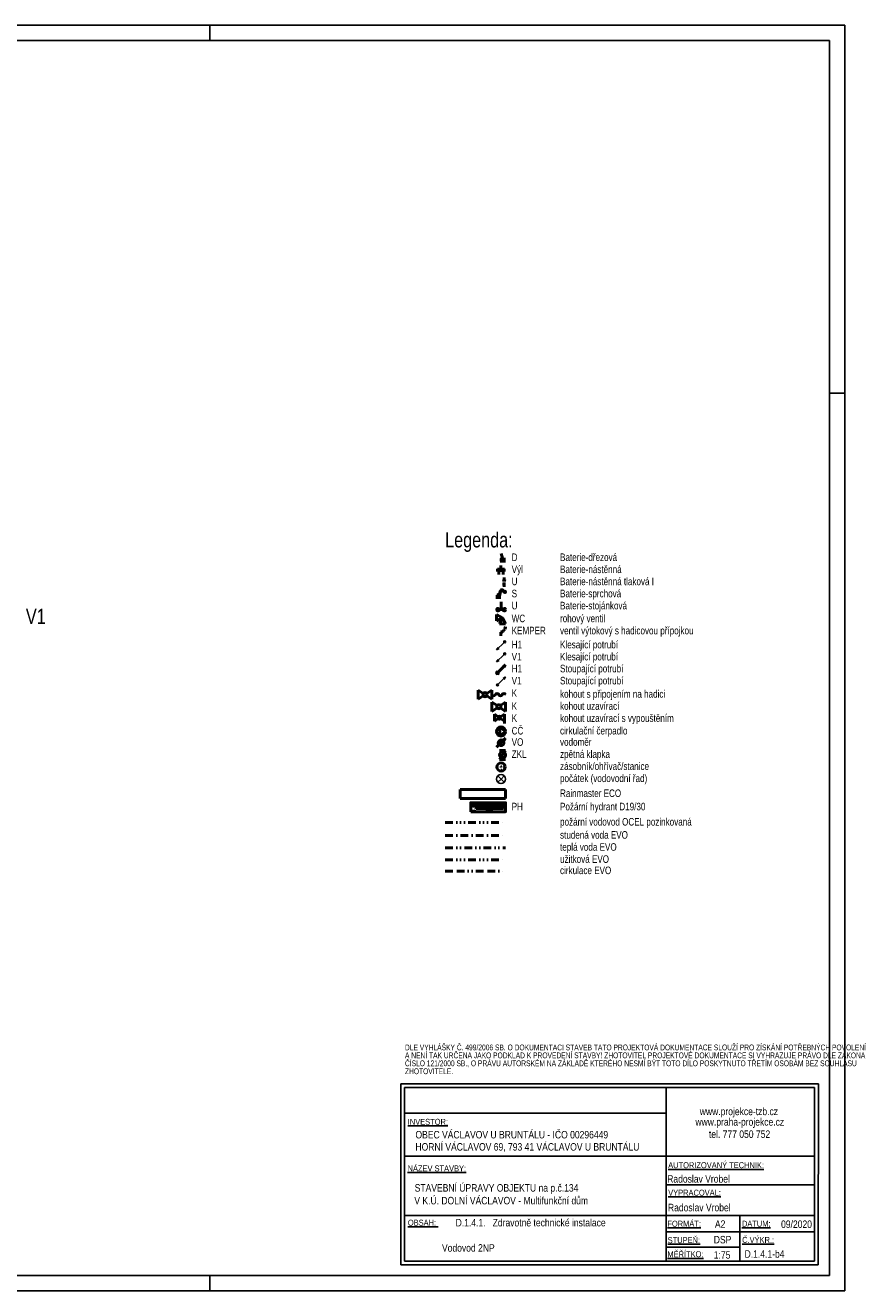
# Model space of a CAD drawing. Header units: millimetres. Extents: x 198383 to 706415, y -768832 to -310514.
# Tile 24 of 40: x 222628 to 242955, y -351442 to -320034. Entities that reach past the tile are written whole.
import ezdxf

# ---------------------------------------------------------------- set-up
doc = ezdxf.new("R2010")
doc.units = ezdxf.units.MM
for name, pattern in [('DASHDOT', [25.4, 12.7, -6.35, 0, -6.35]), ('DASHED', [19.05, 12.7, -6.35]), ('DIVIDE', [31.75, 12.7, -6.35, 0, -6.35, 0, -6.35]), ('DIVIDE3', [50.8, 12.7, -6.35, 12.7, -6.35, 0, -6.35, 0, -6.35]), ('DIVIDE5', [38.1, 12.7, -6.35, 0, -6.35, 0, -6.35, 0, -6.35])]:
    doc.linetypes.add(name, pattern=pattern)
for name, color, linetype in [('rez', 251, 'Continuous'), ('Z-stavajici_stav', 7, 'Continuous'), ('ZTI-st_popis', 7, 'Continuous'), ('ZTI-stoupacky_voda-stavajici_stav', 7, 'Continuous')]:
    doc.layers.add(name, color=color, linetype=linetype)
for name, color, linetype, lineweight in [('ZTI-DSP-armatury-stavajici_stav', 7, 'Continuous', 50), ('ZTI-DSP-formaty', 102, 'Continuous', 25), ('ZTI-DSP-objekty-stavajici_stav', 7, 'Continuous', 50), ('ZTI-DSP-Popis1', 104, 'Continuous', 25), ('ZTI-DSP-Popis4', 140, 'Continuous', 40), ('ZTI-DSP-potr_cirkulace', 40, 'DIVIDE3', 50), ('ZTI-DSP-potr_pozarni', 142, 'DIVIDE5', 50), ('ZTI-DSP-potr_studena', 142, 'DASHDOT', 50), ('ZTI-DSP-potr_tepla', 20, 'DIVIDE', 50), ('ZTI-DSP-potr_uzitkova', 142, 'DIVIDE5', 50), ('ZTI-DSP-voda_st_nove-stavajici_stav', 7, 'Continuous', 50)]:
    doc.layers.add(name, color=color, linetype=linetype, lineweight=lineweight)
doc.layers.add('ZTI-DSP-stoupacky_stred', color=7, linetype='Continuous', plot=False)
doc.styles.add('Arial N', font='ARIALN.TTF')
doc.styles.get("Standard").update_dxf_attribs({"font": 'ic-simplex.shx', "width": 0.8})

# ---------------------------------------------------------------- blocks, each defined once
blk = doc.blocks.new('*U847', base_point=(44572.5, 0))
at = {"layer": 'ZTI-DSP-formaty', "linetype": 'Continuous', "ltscale": 15}
for p, q in [((44572.5, 31407.75), (0, 31407.75)), ((0, 31407.75), (0, 0)), ((13072.5, 31407.75), (13072.5, 31032.75)), ((28822.5, 31407.75), (28822.5, 31032.75)), ((44572.5, 0), (44572.5, 31407.75)), ((44197.5, 31032.75), (375, 31032.75)), ((375, 31032.75), (375, 375)), ((44197.5, 375), (44197.5, 31032.75)), ((0, 22275), (375, 22275)), ((44572.5, 22275), (44197.5, 22275)), ((375, 375), (44197.5, 375)), ((13072.5, 0), (13072.5, 375)), ((28822.5, 0), (28822.5, 375)), ((0, 0), (44572.5, 0))]:
    blk.add_line(p, q, dxfattribs=at)
blk = doc.blocks.new('*U940', base_point=(1363, -274))
at = {"color": 0, "linetype": 'ByBlock', "lineweight": -2, "ltscale": 15}
for p, q in [((1270, -541), (1189, -274)), ((1203, -441), (1203, -616)), ((1303, -441), (1303, -616)), ((1363, -516), (1143, -516))]:
    blk.add_line(p, q, dxfattribs=at)
blk = doc.blocks.new('*U941', base_point=(21563, 12313))
at = {"color": 0, "linetype": 'ByBlock', "lineweight": -2, "ltscale": 15}
for p, q in [((21347, 12205), (21563, 12205)), ((21405, 12107), (21405, 12264)), ((21455, 12172), (21455, 12313)), ((21505, 12107), (21505, 12263))]:
    blk.add_line(p, q, dxfattribs=at)
blk = doc.blocks.new('*U942', base_point=(24848, 14109))
at = {"color": 0, "linetype": 'ByBlock', "lineweight": -2, "ltscale": 15}
for p, q in [((24755, 13922), (24848, 13922)), ((24802, 13844), (24802, 13969))]:
    blk.add_line(p, q, dxfattribs=at)
for points in [[(24802, 14000), (24802, 14109)], [(24802, 14000), (24781, 14059)], [(24802, 14000), (24822, 14059)]]:
    blk.add_lwpolyline(points, dxfattribs=at)
blk = doc.blocks.new('*U943', base_point=(1527, 1079))
at = {"color": 0, "linetype": 'ByBlock', "lineweight": -2, "ltscale": 15}
for p, q in [((1094, 780), (1310, 780)), ((1152, 682), (1152, 839)), ((1192, 780), (1192, 862)), ((1212, 780), (1212, 862)), ((1252, 682), (1252, 838)), ((1421, 1041), (1421, 1041))]:
    blk.add_line(p, q, dxfattribs=at)
blk.add_circle((1497, 982), 30.4, dxfattribs=at)
for centre, radius, start, end in [((1202, 862), 10, 0, 180), ((1285, 775), 83.2, 103.1153, 176.5564), ((1318, 878), 66.3, 121.6213, 210.4607), ((1268, 848), 8.14, 210.4607, 103.1153), ((1321, 959), 55.1, 86.1942, 225.2064), ((1289, 926), 9.56, 225.2064, 121.6213), ((1367, 1022), 57.1, 19.3441, 202.4276), ((1324, 1003), 10.3, 200.0304, 86.1942), ((1482, 1058), 63.8, 195.5247, 258.4101)]:
    blk.add_arc(centre, radius, start, end, dxfattribs=at)
blk = doc.blocks.new('*U944', base_point=(21859, 12729))
at = {"color": 0, "linetype": 'ByBlock', "lineweight": -2, "ltscale": 15}
for p in [(21759, 12607), (21819, 12607)]:
    blk.add_line(p, (21789, 12607), dxfattribs=at)
blk.add_lwpolyline([(21789, 12607), (21789, 12729)], dxfattribs=at)
for centre in [(21739, 12607), (21839, 12607)]:
    blk.add_circle(centre, 20, dxfattribs=at)
blk = doc.blocks.new('*U945', base_point=(50, 50))
at = {"color": 0, "linetype": 'Continuous', "lineweight": -2, "ltscale": 15}
for p, q in [((-35, -35), (-424, -424)), ((-424, -424), (-345, -292)), ((-292, -345), (-424, -424))]:
    blk.add_line(p, q, dxfattribs=at)
blk.add_circle((0, 0), 50, dxfattribs=at)
at = {"layer": 'ZTI-DSP-stoupacky_stred', "linetype": 'Continuous', "ltscale": 15}
blk.add_lwpolyline([(0, 0), (0, 0)], dxfattribs=at)
blk = doc.blocks.new('*U946', base_point=(50, 50))
at = {"color": 0, "linetype": 'Continuous', "lineweight": -2, "ltscale": 15}
for p, q in [((-35, -35), (-424, -424)), ((-424, -424), (-345, -292)), ((-292, -345), (-424, -424))]:
    blk.add_line(p, q, dxfattribs=at)
blk.add_circle((0, 0), 50, dxfattribs=at)
at = {"layer": 'ZTI-DSP-stoupacky_stred', "linetype": 'Continuous', "ltscale": 15}
blk.add_lwpolyline([(0, 0), (0, 0)], dxfattribs=at)
blk = doc.blocks.new('*U952', base_point=(26383, 18175))
at = {"color": 0, "linetype": 'ByBlock', "lineweight": -2, "ltscale": 15}
for p, q in [((25790, 18138), (26342, 18138)), ((25790, 18112), (26341, 18112)), ((25790, 18086), (26342, 18086)), ((26025, 18061), (25998, 17993)), ((26088, 18061), (26115, 17993))]:
    blk.add_line(p, q, dxfattribs=at)
at = {"color": 0, "linetype": 'DASHED', "lineweight": -2, "ltscale": 15}
blk.add_line((26056, 18175), (26056, 17993), dxfattribs=at)
at = {"color": 0, "linetype": 'ByBlock', "lineweight": -2, "ltscale": 15}
for points in [[(25683, 17993), (26383, 17993), (26383, 18175), (25683, 18175)], [(25702, 17993), (25771, 17993), (25771, 18009), (25702, 18009)]]:
    blk.add_lwpolyline(points, close=True, dxfattribs=at)
for points in [[(25790, 18163), (26343, 18163)], [(26342, 18061), (25790, 18061)]]:
    blk.add_lwpolyline(points, dxfattribs=at)
blk.add_circle((25738, 18125), 20.7, dxfattribs=at)
for centre, start, end in [((25805, 18152), 143.001, 224.0286), ((25805, 18125), 136.8763, 222.7813), ((25805, 18099), 136.7575, 222.1019), ((25805, 18073), 137.1142, 218.045), ((26327, 18152), 315.9714, 36.999), ((26327, 18125), 317.2187, 43.1237), ((26327, 18099), 317.8981, 43.2425), ((26327, 18073), 321.955, 42.8858)]:
    blk.add_arc(centre, 19.3, start, end, dxfattribs=at)
blk = doc.blocks.new('*U953', base_point=(424, 424))
at = {"color": 0, "linetype": 'ByBlock', "lineweight": -2, "ltscale": 15}
for p, q in [((35, 35), (424, 424)), ((424, 424), (292, 345)), ((345, 292), (424, 424))]:
    blk.add_line(p, q, dxfattribs=at)
blk.add_circle((0, 0), 50, dxfattribs=at)
blk = doc.blocks.new('*U954', base_point=(424, 424))
at = {"color": 0, "linetype": 'Continuous', "lineweight": -2, "ltscale": 15}
for p, q in [((35, 35), (424, 424)), ((424, 424), (292, 345)), ((345, 292), (424, 424))]:
    blk.add_line(p, q, dxfattribs=at)
blk.add_circle((0, 0), 50, dxfattribs=at)
at = {"layer": 'ZTI-DSP-stoupacky_stred', "linetype": 'Continuous', "ltscale": 15}
blk.add_lwpolyline([(0, 0), (0, 0)], dxfattribs=at)
blk = doc.blocks.new('*U960', base_point=(-219, 1446))
at = {"color": 0, "linetype": 'ByBlock', "lineweight": -2, "ltscale": 15}
for p, q in [((-219, 1387), (-295, 1443)), ((-295, 1443), (-295, 1331)), ((-219, 1387), (-295, 1331))]:
    blk.add_line(p, q, dxfattribs=at)
blk.add_circle((-278, 1387), 58.6, dxfattribs=at)
blk.add_solid([(-219, 1387), (-295, 1443), (-295, 1331), (-219, 1387)], dxfattribs=at)
blk = doc.blocks.new('*U961', base_point=(5458, 3662))
at = {"color": 0, "linetype": 'ByBlock', "lineweight": -2, "ltscale": 15}
for p, q in [((5255, 3631), (5208, 3662)), ((5208, 3662), (5208, 3580)), ((5208, 3580), (5255, 3611)), ((5286, 3631), (5333, 3662)), ((5333, 3580), (5286, 3611)), ((5333, 3662), (5333, 3580))]:
    blk.add_line(p, q, dxfattribs=at)
blk.add_circle((5271, 3621), 18.8, dxfattribs=at)
for centre, start, end in [((5349, 3628), 204.7615, 335.2385), ((5380, 3614), 24.7615, 155.2385), ((5411, 3628), 204.7615, 335.2385), ((5443, 3614), 24.7615, 155.2385)]:
    blk.add_arc(centre, 17.2, start, end, dxfattribs=at)
blk = doc.blocks.new('*U962', base_point=(-311, 2722))
at = {"color": 0, "linetype": 'ByBlock', "lineweight": -2, "ltscale": 15}
for p, q in [((-436, 2722), (-436, 2639)), ((-389, 2691), (-436, 2722)), ((-436, 2639), (-389, 2670)), ((-358, 2691), (-311, 2722)), ((-311, 2639), (-358, 2670)), ((-311, 2722), (-311, 2639))]:
    blk.add_line(p, q, dxfattribs=at)
blk.add_circle((-373, 2681), 18.8, dxfattribs=at)
blk = doc.blocks.new('*U963', base_point=(-1921, 2122))
at = {"color": 0, "lineweight": -2, "ltscale": 15}
for p, q in [((-2061, 2122), (-2061, 2039)), ((-2014, 2091), (-2061, 2122)), ((-2061, 2039), (-2014, 2070)), ((-1983, 2091), (-1936, 2122)), ((-1936, 2039), (-1983, 2070)), ((-1936, 2122), (-1936, 2039)), ((-1951, 2024), (-1921, 2024)), ((-1936, 2039), (-1936, 2009))]:
    blk.add_line(p, q, dxfattribs=at)
blk.add_circle((-1998, 2080), 18.8, dxfattribs=at)
blk = doc.blocks.new('*U964', base_point=(22580, 14106))
at = {"ltscale": 15}
for points in [[(22480, 14006), (22409, 14077)], [(22480, 14006), (22409, 13935)], [(22480, 14006), (22551, 14077)], [(22480, 14006), (22551, 13935)]]:
    blk.add_lwpolyline(points, dxfattribs=at)
blk.add_circle((22480, 14006), 100, dxfattribs=at)
blk = doc.blocks.new('*U965', base_point=(5338, 4365))
at = {"color": 0, "linetype": 'ByBlock', "lineweight": -2, "ltscale": 15}
for p, q in [((5226, 4365), (5301, 4327)), ((5226, 4290), (5226, 4365)), ((5226, 4290), (5301, 4327)), ((5301, 4327), (5263, 4252)), ((5263, 4252), (5338, 4252)), ((5301, 4327), (5338, 4252))]:
    blk.add_line(p, q, dxfattribs=at)
blk = doc.blocks.new('*U966', base_point=(4557, 3229))
at = {"color": 0, "linetype": 'ByBlock', "lineweight": -2, "ltscale": 15}
for p, q in [((4405, 2996), (4414, 3059)), ((4414, 3059), (4426, 3067)), ((4426, 3067), (4483, 3075)), ((4483, 3075), (4494, 3089)), ((4483, 3075), (4483, 3075)), ((4483, 3075), (4483, 3075)), ((4494, 3089), (4499, 3139)), ((4499, 3139), (4540, 3152)), ((4550, 3229), (4532, 3184)), ((4540, 3152), (4550, 3229)), ((4550, 3229), (4557, 3181)), ((4342, 2996), (4435, 2996)), ((4389, 2917), (4389, 3043))]:
    blk.add_line(p, q, dxfattribs=at)
blk = doc.blocks.new('*U967', base_point=(-282, 2523))
at = {"color": 0, "linetype": 'ByBlock', "lineweight": -2, "ltscale": 15}
for p in [(-458, 2346), (-326, 2496), (-308, 2478)]:
    blk.add_line(p, (-282, 2523), dxfattribs=at)
blk.add_circle((-370, 2434), 55, dxfattribs=at)
blk = doc.blocks.new('*U968', base_point=(-787, 4499))
at = {"color": 0, "linetype": 'ByBlock', "lineweight": -2, "ltscale": 15}
for p, q in [((-787, 4499), (-887, 4499)), ((-887, 4349), (-787, 4499)), ((-787, 4349), (-887, 4349))]:
    blk.add_line(p, q, dxfattribs=at)
blk.add_circle((-837, 4424), 50, dxfattribs=at)
blk = doc.blocks.new('*U969', base_point=(-2785, 26927))
at = {"color": 40, "linetype": 'DASHDOT', "lineweight": 18, "ltscale": 15}
for p, q in [((-3885, 26377), (-2785, 26377)), ((-3335, 26927), (-3335, 25877))]:
    blk.add_line(p, q, dxfattribs=at)
at = {"color": 0, "linetype": 'ByBlock', "ltscale": 15}
for p, q in [((-3435, 25887), (-3435, 25825)), ((-3335, 25877), (-3335, 25825)), ((-3235, 25887), (-3235, 25825))]:
    blk.add_line(p, q, dxfattribs=at)
blk.add_circle((-3335, 26377), 500, dxfattribs=at)
blk = doc.blocks.new('*U970', base_point=(15405, 15017))
at = {"color": 0, "linetype": 'ByBlock', "lineweight": -2, "ltscale": 15}
for p, q in [((14405, 15017), (15405, 15017)), ((14405, 15017), (14405, 14817)), ((14405, 14817), (15405, 14817)), ((15405, 15017), (15405, 14817))]:
    blk.add_line(p, q, dxfattribs=at)

msp = doc.modelspace()

# ---------------------------------------------------------------- linework, layer by layer
at = {"layer": 'rez', "color": 7, "linetype": 'Continuous'}
for p, q in [((231946.012, -346307.34), (231943.082, -350799.214)), ((242302.793, -346307.34), (231946.012, -346307.34)), ((232038.484, -346399.812), (232035.553, -350706.743)), ((242210.322, -346399.812), (232038.484, -346399.812)), ((238527.443, -350706.743), (238530.374, -346399.812)), ((242207.391, -350706.743), (242210.322, -346399.812)), ((242299.863, -350799.214), (242302.793, -346307.34)), ((238530.374, -347034.711), (232038.484, -347034.712)), ((232035.553, -348106.319), (238527.443, -348106.319)), ((232035.553, -348106.319), (238527.443, -348106.319)), ((238527.443, -348106.319), (242207.391, -348106.319)), ((238527.443, -348812.213), (242207.391, -348812.213)), ((232035.553, -349577.719), (238527.443, -349577.719)), ((238527.443, -349577.719), (242207.391, -349577.719)), ((240357.966, -350706.743), (240357.966, -349577.719)), ((238527.443, -349979.076), (242207.391, -349979.076)), ((238527.443, -350357.97), (240357.966, -350357.97)), ((231943.082, -350799.214), (242299.863, -350799.214)), ((232035.553, -350706.743), (242207.391, -350706.743))]:
    msp.add_line(p, q, dxfattribs=at)
at = {"layer": 'ZTI-DSP-potr_cirkulace', "ltscale": 15}
msp.add_line((233043.709, -341027.093), (234543.709, -341027.093), dxfattribs=at)
at = {"layer": 'ZTI-DSP-potr_pozarni', "ltscale": 15}
msp.add_line((233043.709, -339822.396), (234543.709, -339822.396), dxfattribs=at)
at = {"layer": 'ZTI-DSP-potr_studena', "ltscale": 15}
msp.add_line((233043.709, -340147), (234543.709, -340147), dxfattribs=at)
at = {"layer": 'ZTI-DSP-potr_tepla', "ltscale": 15}
msp.add_line((233043.709, -340447), (234543.709, -340447), dxfattribs=at)
at = {"layer": 'ZTI-DSP-potr_uzitkova', "ltscale": 15}
msp.add_line((233043.709, -340747), (234543.709, -340747), dxfattribs=at)

# ---------------------------------------------------------------- block references
at = {"layer": 'Z-stavajici_stav', "ltscale": 15, "xscale": 1.125, "yscale": 1.125, "zscale": 1.125}
msp.add_blockref('*U964', (234543.709, -338629.85), dxfattribs=at)
at = {"layer": 'ZTI-DSP-armatury-stavajici_stav', "ltscale": 15}
for name, p, xscale, yscale, zscale in [('*U940', (234543.709, -333143.19), 0.6586201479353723, 0.6586201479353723, 0.6586201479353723), ('*U941', (234543.709, -333443.19), 1.09014162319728, 1.09014162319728, 1.09014162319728), ('*U942', (234543.709, -333743.19), 0.8467081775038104, 0.8467081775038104, 0.8467081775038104), ('*U943', (234543.709, -334043.19), 0.5668763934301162, 0.5668763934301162, 0.5668763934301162), ('*U944', (234543.709, -334343.19), 1.583760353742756, 1.583760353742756, 1.583760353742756), ('*U965', (234543.709, -334662.09), 2, 2, 2), ('*U966', (234543.709, -334962.737), 0.720965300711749, 0.720965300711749, 0.720965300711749), ('*U961', (234543.709, -336535.634), 2.727272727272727, 2.727272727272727, 2.727272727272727), ('*U962', (234543.709, -336835.634), 2.727272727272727, 2.727272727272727, 2.727272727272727), ('*U963', (234543.709, -337135.634), 2, 2, 2), ('*U960', (234543.709, -337448.515), 1.918882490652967, 1.918882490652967, 1.918882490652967), ('*U967', (234543.709, -337729.544), 1.272792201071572, 1.272792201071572, 1.272792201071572), ('*U968', (234543.709, -338029.544), 1.5, 1.5, 1.5), ('*U952', (234543.709, -339330.752), 1.236263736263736, 1.236263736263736, 1.236263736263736)]:
    msp.add_blockref(name, p, dxfattribs=dict(at, xscale=xscale, yscale=yscale, zscale=zscale))
at = {"layer": 'ZTI-DSP-objekty-stavajici_stav', "ltscale": 15}
for name, p, xscale, yscale, zscale in [('*U969', (234543.709, -338329.544), 0.2040804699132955, 0.2040804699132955, 0.2040804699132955), ('*U970', (234543.709, -339000.431), 1.125, 1.125, 1.125)]:
    msp.add_blockref(name, p, dxfattribs=dict(at, xscale=xscale, yscale=yscale, zscale=zscale))
at = {"layer": 'ZTI-DSP-voda_st_nove-stavajici_stav', "ltscale": 15, "xscale": 0.4744192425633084, "yscale": 0.4744192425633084, "zscale": 0.4744192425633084}
msp.add_blockref('*U953', (234543.709, -335905.717), dxfattribs=at)
at = {"layer": 'ZTI-stoupacky_voda-stavajici_stav', "ltscale": 15, "xscale": 0.4744192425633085, "yscale": 0.4744192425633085, "zscale": 0.4744192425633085}
for name, p in [('*U945', (234543.709, -335311.014)), ('*U946', (234543.709, -335611.014)), ('*U954', (234543.709, -336205.717))]:
    msp.add_blockref(name, p, dxfattribs=at)

# ---------------------------------------------------------------- texts
at = {"layer": 'rez', "style": 'Arial N'}
for s, height, p in [('www.projekce-tzb.cz', 184.94252, (239359.883, -347084.845)), ('%%UINVESTOR:', 147.95401, (232115.942, -347324.199)), ('www.praha-projekce.cz', 184.94252, (239252.246, -347344.673)), ('OBEC VÁCLAVOV U BRUNTÁLU - IČO 00296449', 184.94252, (232306.892, -347661.83)), ('tel. 777 050 752', 184.94252, (239587.066, -347648.657)), ('HORNÍ VÁCLAVOV 69, 793 41 VÁCLAVOV U BRUNTÁLU', 184.94252, (232306.687, -347964.057)), ('%%UNÁZEV STAVBY:', 147.95401, (232111.725, -348480.646)), ('%%UAUTORIZOVANÝ TECHNIK:', 147.95401, (238577.095, -348399.832)), ('Radoslav Vrobel', 184.94252, (238553, -348759.244)), ('STAVEBNÍ ÚPRAVY OBJEKTU na p.č.134', 184.94252, (232287.846, -348982.306)), ('%%UVYPRACOVAL:', 147.95401, (238577.095, -349083.51)), ('V K.Ú. DOLNÍ VÁCLAVOV - Multifunkční dům', 184.94252, (232279.044, -349298.437)), ('Radoslav Vrobel', 184.94252, (238571.04, -349470.044)), ('%%UOBSAH: ', 147.954, (232118.481, -349827.887)), ('D.1.4.1.   Zdravotně technické instalace', 184.94252, (233303.584, -349845.821)), ('%%UFORMÁT:', 147.954, (238556.123, -349853.354)), ('A2', 184.9425, (239736.309, -349879.862)), ('%%UDATUM:', 147.954, (240405.87, -349852.659)), ('09/2020', 184.9425, (241377.143, -349883.538)), ('%%USTUPEŇ:', 147.954, (238564.38, -350260.715)), ('DSP', 184.9425, (239707.462, -350267.15)), ('%%UČ.VÝKR.:', 147.95401, (240411.339, -350255.562)), ('Vodovod 2NP', 184.94252, (232964.785, -350471.82)), ('%%UMĚŘÍTKO:', 147.95401, (238556.766, -350610.013)), ('1:75', 184.9425, (239707.462, -350646.044)), ('D.1.4.1-b4', 184.9425, (240471.958, -350623.004))]:
    msp.add_text(s, height=height, dxfattribs=at).set_placement(p)
at = {"layer": 'ZTI-DSP-Popis1', "ltscale": 15, "width": 0.8}
for s, p in [('D', (234693.709, -333330.69)), ('Baterie-dřezová', (235893.709, -333330.69)), ('Výl', (234693.709, -333630.69)), ('Baterie-nástěnná', (235893.709, -333630.69)), ('U', (234693.709, -333930.69)), ('Baterie-nástěnná tlaková I', (235893.709, -333930.69)), ('S', (234693.709, -334230.69)), ('Baterie-sprchová', (235893.709, -334230.69)), ('U', (234693.709, -334530.69)), ('Baterie-stojánková', (235893.709, -334530.69)), ('WC', (234693.709, -334849.59)), ('rohový ventil', (235893.709, -334849.59)), ('KEMPER', (234693.709, -335150.237)), ('ventil výtokový s hadicovou přípojkou', (235893.709, -335150.237)), ('H1', (234693.709, -335498.514)), ('Klesající potrubí', (235893.709, -335498.514)), ('V1', (234693.709, -335798.514)), ('Klesající potrubí', (235893.709, -335798.514)), ('H1', (234693.709, -336093.217)), ('Stoupající potrubí', (235893.709, -336093.217)), ('V1', (234693.709, -336393.217)), ('Stoupající potrubí', (235893.709, -336393.217)), ('K', (234693.709, -336700.524)), ('kohout s připojením na hadici', (235893.709, -336723.134)), ('K', (234693.709, -337023.134)), ('kohout uzavírací', (235893.709, -337023.134)), ('K', (234693.709, -337323.134)), ('kohout uzavírací s vypouštěním', (235893.709, -337323.134)), ('CČ', (234693.709, -337636.015)), ('cirkulační čerpadlo', (235893.709, -337636.015)), ('VO', (234693.709, -337917.044)), ('vodoměr', (235893.709, -337917.044)), ('ZKL', (234693.709, -338217.044)), ('zpětná klapka', (235893.709, -338217.044)), ('zásobník/ohřívač/stanice', (235893.709, -338517.044)), ('počátek (vodovodní řad)', (235893.709, -338817.35)), ('Rainmaster ECO', (235893.709, -339187.931)), ('PH', (234693.709, -339518.252)), ('Požární hydrant D19/30', (235893.709, -339518.252)), ('požární vodovod OCEL pozinkovaná', (235893.709, -339897.396)), ('studená voda EVO', (235893.709, -340222)), ('teplá voda EVO', (235893.709, -340522)), ('užitková EVO', (235893.709, -340822)), ('cirkulace EVO', (235893.709, -341102.093))]:
    msp.add_text(s, height=187.5, dxfattribs=at).set_placement(p)
at = {"layer": 'ZTI-DSP-Popis1', "ltscale": 30, "insert": (232046.511, -346068.932), "char_height": 143.697355, "width": 10622.3621, "attachment_point": 7, "line_spacing_factor": 0.822857}
msp.add_mtext('\\A1;\\pxql;DLE VYHLÁŠKY Č. 499/2006 SB. O DOKUMENTACI STAVEB TATO PROJEKTOVÁ DOKUMENTACE SLOUŽÍ PRO ZÍSKÁNÍ POTŘEBNÝCH POVOLENÍ A NENÍ TAK URČENA JAKO PODKLAD K PROVEDENÍ STAVBY! ZHOTOVITEL PROJEKTOVÉ DOKUMENTACE SI VYHRAZUJE PRÁVO DLE ZÁKONA ČÍSLO 121/2000 SB., O PRÁVU AUTORSKÉM NA ZÁKLADĚ KTERÉHO NESMÍ BÝT TOTO DÍLO POSKYTNUTO TŘETÍM OSOBÁM BEZ SOUHLASU ZHOTOVITELE.', dxfattribs=at)
at = {"layer": 'ZTI-DSP-Popis4', "ltscale": 15, "width": 0.8}
msp.add_text('Legenda:', height=375, dxfattribs=at).set_placement((233043.709, -332993.19))
at = {"layer": 'ZTI-st_popis', "ltscale": 15, "insert": (222887.935, -334517.251), "char_height": 375, "width": 357.14286, "attachment_point": 2, "bg_fill": 3, "box_fill_scale": 1, "bg_fill_color": 256, "bg_fill_true_color": 13158600, "bg_fill_transparency": 0}
msp.add_mtext('\\W0.80;V1', dxfattribs=at)

# ---------------------------------------------------------------- next in the draw order: block references
at = {"layer": 'ZTI-DSP-formaty', "ltscale": 15}
msp.add_blockref('*U847', (242955.001, -351441.578), dxfattribs=at)

doc.saveas('drawing.dxf')
